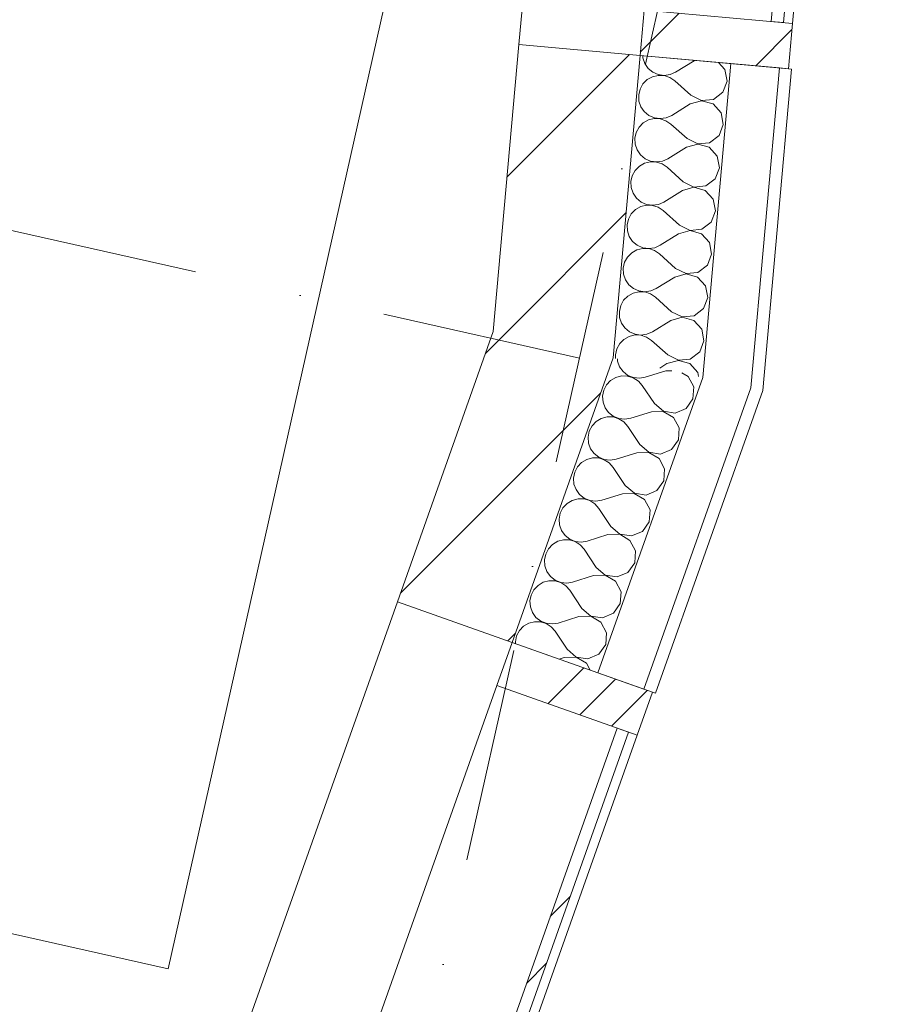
# Model space of a CAD drawing. Header units: millimetres. Extents: x -7213913 to -6930487, y 6129472 to 6353620.
# Tile 194 of 256: x -7183163 to -7181713, y 6176031 to 6177650. Entities that reach past the tile are written whole.
import ezdxf
from ezdxf.enums import TextEntityAlignment as Align

# ---------------------------------------------------------------- set-up
doc = ezdxf.new("R2010")
doc.units = ezdxf.units.MM
doc.header["$MEASUREMENT"] = 0
doc.set_wipeout_variables(frame=1)
doc.linetypes.add('Wipeout_Contour', pattern=[1000, 0, -1000])
doc.linetypes.add('Штрихпунктирная', pattern=[670.277762, 352.777767, -176.388884, 0, -141.111112])
for name, color, linetype in [('АР-Стены_внешние_.АР', 7, 'Continuous'), ('АР-Стены_Наружные ВИТРАЖ', 7, 'Continuous'), ('АР-Чертеж-Оси_Осевые размеры.АР', 7, 'Continuous'), ('ИОС-Шахты и отверстия.АР', 7, 'Continuous')]:
    doc.layers.add(name, color=color, linetype=linetype)
for name, color, linetype, lineweight in [('АР-Стены_внешние_.АР_Ном._пера__1', 7, 'Continuous', 0), ('АР-Стены_внешние_.АР_Ном._пера__120', 7, 'Continuous', 0), ('АР-Стены_Наружные ВИТРАЖ_Ном._пера__120', 7, 'Continuous', 0), ('АР-Чертеж-Оси_Осевые размеры.АР_Ном._пера__120', 7, 'Continuous', 0), ('ИОС-Шахты и отверстия.АР_Ном._пера__1', 7, 'Continuous', 0)]:
    doc.layers.add(name, color=color, linetype=linetype, lineweight=lineweight)
doc.styles.add('РЎР“Р•РќР•Р\xa0Р\x98Р\xa0_РЎРўР\x98Р›Р¬_5', font='GOTHIC.TTF')
pattern_1 = [(45, (-6566190.34, 6562677.8), (-176.776695, 176.776695), []), (45, (-6566225.7, 6562713.15), (-176.776695, 176.776695), []), (45, (-6566261.05, 6562748.5), (-176.776695, 176.776695), [])]
pattern_2 = [(45, (-6566190.34, 6562677.8), (-127.279217, 127.279217), [])]

# ---------------------------------------------------------------- blocks, each defined once
blk = doc.blocks.new('Символ Проема в Полу 21[149]_1', base_point=(-7183797.2, 6176286.5))
at = {"layer": 'ИОС-Шахты и отверстия.АР_Ном._пера__1', "color": 7, "linetype": 'Continuous', "lineweight": 0, "flags": 128}
blk.add_lwpolyline([(-7182869.6, 6178883.2), (-7182245.7, 6179087.5), (-7182919, 6176089.3), (-7183797.2, 6176286.5)], close=True, dxfattribs=at)
blk = doc.blocks.new('Навесная Стена_36_1', base_point=(-6566190.3, 6562677.8))
at = {"layer": 'АР-Стены_Наружные ВИТРАЖ_Ном._пера__120', "color": 7, "linetype": 'Continuous', "lineweight": 0, "flags": 128}
for points in [[(-7182378.4, 6176555.2), (-7183332.4, 6173866.7)], [(-7182147.5, 6176473.3), (-7183101.5, 6173784.7)]]:
    blk.add_lwpolyline(points, dxfattribs=at)
at = {"color": 254, "linetype": 'Wipeout_Contour', "lineweight": 0, "ltscale": 37888838.77519195}
blk.add_wipeout([(-7183115.6, 6173789.8), (-7182161.7, 6176478.3), (-7182180.5, 6176485), (-7183134.5, 6173796.4)], dxfattribs=at).dxf.layer = 'АР-Стены_Наружные ВИТРАЖ'
at = {"layer": 'АР-Стены_Наружные ВИТРАЖ', "linetype": 'Continuous', "lineweight": 0, "true_color": 0x000000}
h = blk.add_hatch(dxfattribs=at)
h.set_pattern_fill('АЛЮМИНИЙ_0001', color=18, style=0, pattern_type=2)
h.set_pattern_definition(pattern_1)
h.paths.add_polyline_path([(-7183115.6, 6173789.8), (-7182161.7, 6176478.3), (-7182180.5, 6176485), (-7183134.5, 6173796.4)])
at = {"layer": 'АР-Стены_Наружные ВИТРАЖ_Ном._пера__120', "color": 7, "linetype": 'Continuous', "lineweight": 0, "flags": 128}
blk.add_lwpolyline([(-7183115.6, 6173789.8), (-7183134.5, 6173796.4), (-7182180.5, 6176485), (-7182161.7, 6176478.3)], close=True, dxfattribs=at)
at = {"color": 254, "linetype": 'Wipeout_Contour', "lineweight": 0, "ltscale": 37891315.3233674}
blk.add_wipeout([(-7182122.5, 6176544), (-7182353.3, 6176625.9), (-7182378.4, 6176555.2), (-7182147.5, 6176473.3)], dxfattribs=at).dxf.layer = 'АР-Стены_Наружные ВИТРАЖ'
at = {"layer": 'АР-Стены_Наружные ВИТРАЖ', "linetype": 'Continuous', "lineweight": 0, "true_color": 0x000000}
h = blk.add_hatch(dxfattribs=at)
h.set_pattern_fill('АЛЮМИНИЙ_0001', color=18, style=0, pattern_type=2)
h.set_pattern_definition(pattern_1)
h.paths.add_polyline_path([(-7182122.5, 6176544), (-7182353.3, 6176625.9), (-7182378.4, 6176555.2), (-7182147.5, 6176473.3)])
at = {"layer": 'АР-Стены_Наружные ВИТРАЖ_Ном._пера__120', "color": 7, "linetype": 'Continuous', "lineweight": 0, "flags": 128}
blk.add_lwpolyline([(-7182122.5, 6176544), (-7182147.5, 6176473.3), (-7182378.4, 6176555.2), (-7182353.3, 6176625.9)], close=True, dxfattribs=at)
blk = doc.blocks.new('Навесная Стена_37_1', base_point=(-6566190.3, 6562677.8))
at = {"layer": 'АР-Стены_Наружные ВИТРАЖ_Ном._пера__120', "color": 7, "linetype": 'Continuous', "lineweight": 0, "flags": 128}
blk.add_lwpolyline([(-7181637.7, 6180488.5), (-7181892.2, 6177643.6)], dxfattribs=at)
at = {"color": 254, "linetype": 'Wipeout_Contour', "lineweight": 0, "ltscale": 37896488.80814835}
blk.add_wipeout([(-7181907.1, 6177644.9), (-7181652.6, 6180489.9), (-7181672.6, 6180491.6), (-7181927, 6177646.7)], dxfattribs=at).dxf.layer = 'АР-Стены_Наружные ВИТРАЖ'
at = {"layer": 'АР-Стены_Наружные ВИТРАЖ', "linetype": 'Continuous', "lineweight": 0, "true_color": 0x000000}
h = blk.add_hatch(dxfattribs=at)
h.set_pattern_fill('АЛЮМИНИЙ_0001', color=18, style=0, pattern_type=2)
h.set_pattern_definition(pattern_1)
h.paths.add_polyline_path([(-7181907.1, 6177644.9), (-7181652.6, 6180489.9), (-7181672.6, 6180491.6), (-7181927, 6177646.7)])
at = {"layer": 'АР-Стены_Наружные ВИТРАЖ_Ном._пера__120', "color": 7, "linetype": 'Continuous', "lineweight": 0, "flags": 128}
blk.add_lwpolyline([(-7181907.1, 6177644.9), (-7181927, 6177646.7), (-7181672.6, 6180491.6), (-7181652.6, 6180489.9)], close=True, dxfattribs=at)
at = {"color": 254, "linetype": 'Wipeout_Contour', "lineweight": 0, "ltscale": 37893393.56450671}
blk.add_wipeout([(-7181892.2, 6177643.6), (-7182136.2, 6177665.4), (-7182142.9, 6177590.7), (-7181898.9, 6177568.9)], dxfattribs=at).dxf.layer = 'АР-Стены_Наружные ВИТРАЖ'
at = {"layer": 'АР-Стены_Наружные ВИТРАЖ', "linetype": 'Continuous', "lineweight": 0, "true_color": 0x000000}
h = blk.add_hatch(dxfattribs=at)
h.set_pattern_fill('АЛЮМИНИЙ_0001', color=18, style=0, pattern_type=2)
h.set_pattern_definition(pattern_1)
h.paths.add_polyline_path([(-7181892.2, 6177643.6), (-7182136.2, 6177665.4), (-7182142.9, 6177590.7), (-7181898.9, 6177568.9)])
at = {"layer": 'АР-Стены_Наружные ВИТРАЖ_Ном._пера__120', "color": 7, "linetype": 'Continuous', "lineweight": 0, "flags": 128}
blk.add_lwpolyline([(-7181892.2, 6177643.6), (-7181898.9, 6177568.9), (-7182142.9, 6177590.7), (-7182136.2, 6177665.4)], close=True, dxfattribs=at)
blk = doc.blocks.new('Стена_373_1', base_point=(-7182285.8, 6177115.3))
at = {"layer": 'АР-Стены_внешние_.АР', "linetype": 'Continuous', "lineweight": 0, "true_color": 0x000000}
h = blk.add_hatch(dxfattribs=at)
h.set_pattern_fill('БЛОКИ_БЕТОННЫЕ_ЭФФЕКТИВН_78', color=18, style=0, pattern_type=2)
h.set_pattern_definition(pattern_2)
h.paths.add_polyline_path([(-7182384.3, 6177136.8), (-7182541.8, 6176692.8), (-7182353.3, 6176625.9), (-7182187.3, 6177093.8)])
at = {"layer": 'АР-Стены_внешние_.АР_Ном._пера__1', "color": 7, "linetype": 'Continuous', "lineweight": 15, "flags": 128}
for points in [[(-7182384.3, 6177136.8), (-7182541.8, 6176692.8)], [(-7182353.3, 6176625.9), (-7182187.3, 6177093.8)], [(-7182541.8, 6176692.8), (-7182353.3, 6176625.9)]]:
    blk.add_lwpolyline(points, dxfattribs=at)
blk = doc.blocks.new('Стена_375_1', base_point=(-7182242.5, 6177599.6))
at = {"layer": 'АР-Стены_внешние_.АР', "linetype": 'Continuous', "lineweight": 0, "true_color": 0x000000}
h = blk.add_hatch(dxfattribs=at)
h.set_pattern_fill('БЛОКИ_БЕТОННЫЕ_ЭФФЕКТИВН_78', color=18, style=0, pattern_type=2)
h.set_pattern_definition(pattern_2)
h.paths.add_polyline_path([(-7182342.1, 6177608.6), (-7182384.3, 6177136.8), (-7182187.3, 6177093.8), (-7182142.9, 6177590.7)])
at = {"layer": 'АР-Стены_внешние_.АР_Ном._пера__1', "color": 7, "linetype": 'Continuous', "lineweight": 15, "flags": 128}
for points in [[(-7182342.1, 6177608.6), (-7182384.3, 6177136.8)], [(-7182142.9, 6177590.7), (-7182342.1, 6177608.6)], [(-7182187.3, 6177093.8), (-7182142.9, 6177590.7)]]:
    blk.add_lwpolyline(points, dxfattribs=at)
blk = doc.blocks.new('*X795', base_point=(-6566190.3, 6562677.8))
at = {"layer": 'АР-Стены_внешние_.АР_Ном._пера__1', "color": 7, "linetype": 'Continuous', "lineweight": 0}
for p, q in [((-7182180.1, 6177092.2), (-7182179.8, 6177088.3)), ((-7182179.8, 6177088.3), (-7182176.5, 6177079)), ((-7182176.5, 6177079), (-7182170.7, 6177071)), ((-7182170.7, 6177071), (-7182162.9, 6177064.9)), ((-7182100.2, 6177072.3), (-7182134.3, 6177061.7)), ((-7182090.5, 6177072.6), (-7182100.2, 6177072.3)), ((-7182191.2, 6177056.3), (-7182197.9, 6177049.2)), ((-7182182.7, 6177061.4), (-7182191.2, 6177056.3)), ((-7182173.2, 6177063.9), (-7182182.7, 6177061.4)), ((-7182163.3, 6177063.8), (-7182173.2, 6177063.9)), ((-7182153.9, 6177060.9), (-7182163.3, 6177063.8)), ((-7182162.9, 6177064.9), (-7182153.8, 6177061.2)), ((-7182145.6, 6177055.6), (-7182153.9, 6177060.9)), ((-7182153.8, 6177061.2), (-7182144, 6177060.1)), ((-7182139.1, 6177048.2), (-7182145.6, 6177055.6)), ((-7182144, 6177060.1), (-7182134.3, 6177061.7)), ((-7182063.8, 6177063), (-7182074.1, 6177069)), ((-7182054.6, 6177045.8), (-7182063.8, 6177063)), ((-7182202.5, 6177040.4), (-7182204.5, 6177030.8)), ((-7182197.9, 6177049.2), (-7182202.5, 6177040.4)), ((-7182119.3, 6177018.5), (-7182139.1, 6177048.2)), ((-7182055.9, 6177026.3), (-7182054.6, 6177045.8)), ((-7182204.5, 6177030.8), (-7182203.7, 6177020.9)), ((-7182203.7, 6177020.9), (-7182200.3, 6177011.7)), ((-7182067.2, 6177010.4), (-7182055.9, 6177026.3)), ((-7182200.3, 6177011.7), (-7182194.5, 6177003.7)), ((-7182124.1, 6177005), (-7182158.2, 6176994.4)), ((-7182104.6, 6177005.5), (-7182124.1, 6177005)), ((-7182119.3, 6177018.5), (-7182104.5, 6177005.8)), ((-7182087.7, 6176995.7), (-7182104.6, 6177005.5)), ((-7182104.5, 6177005.8), (-7182085.2, 6177002.8)), ((-7182085.2, 6177002.8), (-7182067.2, 6177010.4)), ((-7182215.1, 6176989), (-7182221.8, 6176981.8)), ((-7182206.6, 6176994.1), (-7182215.1, 6176989)), ((-7182197.1, 6176996.6), (-7182206.6, 6176994.1)), ((-7182187.2, 6176996.5), (-7182197.1, 6176996.6)), ((-7182194.5, 6177003.7), (-7182186.8, 6176997.6)), ((-7182177.8, 6176993.6), (-7182187.2, 6176996.5)), ((-7182186.8, 6176997.6), (-7182177.7, 6176993.9)), ((-7182169.5, 6176988.3), (-7182177.8, 6176993.6)), ((-7182177.7, 6176993.9), (-7182167.9, 6176992.8)), ((-7182162.9, 6176980.9), (-7182169.5, 6176988.3)), ((-7182167.9, 6176992.8), (-7182158.2, 6176994.4)), ((-7182078.5, 6176978.5), (-7182087.7, 6176995.7)), ((-7182226.4, 6176973.1), (-7182228.3, 6176963.5)), ((-7182221.8, 6176981.8), (-7182226.4, 6176973.1)), ((-7182143.2, 6176951.2), (-7182162.9, 6176980.9)), ((-7182079.8, 6176959), (-7182078.5, 6176978.5)), ((-7182228.3, 6176963.5), (-7182227.6, 6176953.6)), ((-7182091.1, 6176943.1), (-7182079.8, 6176959)), ((-7182227.6, 6176953.6), (-7182224.2, 6176944.4)), ((-7182224.2, 6176944.4), (-7182218.4, 6176936.4)), ((-7182143.2, 6176951.2), (-7182128.4, 6176938.5)), ((-7182109.1, 6176935.5), (-7182091.1, 6176943.1)), ((-7182230.5, 6176926.7), (-7182238.9, 6176921.7)), ((-7182221, 6176929.3), (-7182230.5, 6176926.7)), ((-7182211.1, 6176929.1), (-7182221, 6176929.3)), ((-7182218.4, 6176936.4), (-7182210.7, 6176930.3)), ((-7182201.7, 6176926.3), (-7182211.1, 6176929.1)), ((-7182210.7, 6176930.3), (-7182201.6, 6176926.6)), ((-7182193.4, 6176921), (-7182201.7, 6176926.3)), ((-7182201.6, 6176926.6), (-7182191.8, 6176925.5)), ((-7182191.8, 6176925.5), (-7182182.1, 6176927.1)), ((-7182148, 6176937.7), (-7182182.1, 6176927.1)), ((-7182128.5, 6176938.2), (-7182148, 6176937.7)), ((-7182111.6, 6176928.4), (-7182128.5, 6176938.2)), ((-7182128.4, 6176938.5), (-7182109.1, 6176935.5)), ((-7182102.4, 6176911.2), (-7182111.6, 6176928.4)), ((-7182245.7, 6176914.5), (-7182250.2, 6176905.8)), ((-7182238.9, 6176921.7), (-7182245.7, 6176914.5)), ((-7182186.8, 6176913.6), (-7182193.4, 6176921)), ((-7182167.1, 6176883.9), (-7182186.8, 6176913.6)), ((-7182103.7, 6176891.7), (-7182102.4, 6176911.2)), ((-7182250.2, 6176905.8), (-7182252.2, 6176896.1)), ((-7182252.2, 6176896.1), (-7182251.5, 6176886.3)), ((-7182115, 6176875.8), (-7182103.7, 6176891.7)), ((-7182251.5, 6176886.3), (-7182248.1, 6176877.1)), ((-7182248.1, 6176877.1), (-7182242.3, 6176869.1)), ((-7182167.1, 6176883.9), (-7182152.2, 6176871.2)), ((-7182133, 6176868.2), (-7182115, 6176875.8)), ((-7182254.4, 6176859.4), (-7182262.8, 6176854.4)), ((-7182244.8, 6176862), (-7182254.4, 6176859.4)), ((-7182235, 6176861.8), (-7182244.8, 6176862)), ((-7182242.3, 6176869.1), (-7182234.6, 6176863)), ((-7182225.6, 6176859), (-7182235, 6176861.8)), ((-7182234.6, 6176863), (-7182225.5, 6176859.3)), ((-7182217.3, 6176853.7), (-7182225.6, 6176859)), ((-7182225.5, 6176859.3), (-7182215.7, 6176858.1)), ((-7182215.7, 6176858.1), (-7182205.9, 6176859.8)), ((-7182171.9, 6176870.4), (-7182205.9, 6176859.8)), ((-7182152.3, 6176870.9), (-7182171.9, 6176870.4)), ((-7182135.5, 6176861.1), (-7182152.3, 6176870.9)), ((-7182152.2, 6176871.2), (-7182133, 6176868.2)), ((-7182126.3, 6176843.8), (-7182135.5, 6176861.1)), ((-7182269.6, 6176847.2), (-7182274.1, 6176838.5)), ((-7182262.8, 6176854.4), (-7182269.6, 6176847.2)), ((-7182210.7, 6176846.3), (-7182217.3, 6176853.7)), ((-7182191, 6176816.5), (-7182210.7, 6176846.3)), ((-7182127.6, 6176824.4), (-7182126.3, 6176843.8)), ((-7182274.1, 6176838.5), (-7182276.1, 6176828.8)), ((-7182276.1, 6176828.8), (-7182275.4, 6176819)), ((-7182275.4, 6176819), (-7182272, 6176809.7)), ((-7182191, 6176816.5), (-7182176.1, 6176803.9)), ((-7182138.9, 6176808.4), (-7182127.6, 6176824.4)), ((-7182268.7, 6176794.7), (-7182278.2, 6176792.1)), ((-7182272, 6176809.7), (-7182266.2, 6176801.8)), ((-7182258.9, 6176794.5), (-7182268.7, 6176794.7)), ((-7182266.2, 6176801.8), (-7182258.5, 6176795.7)), ((-7182249.4, 6176791.7), (-7182258.9, 6176794.5)), ((-7182258.5, 6176795.7), (-7182249.3, 6176791.9)), ((-7182195.7, 6176803.1), (-7182229.8, 6176792.4)), ((-7182176.2, 6176803.6), (-7182195.7, 6176803.1)), ((-7182159.4, 6176793.7), (-7182176.2, 6176803.6)), ((-7182176.1, 6176803.9), (-7182156.8, 6176800.9)), ((-7182156.8, 6176800.9), (-7182138.9, 6176808.4)), ((-7182293.5, 6176779.9), (-7182298, 6176771.2)), ((-7182286.7, 6176787.1), (-7182293.5, 6176779.9)), ((-7182278.2, 6176792.1), (-7182286.7, 6176787.1)), ((-7182241.1, 6176786.4), (-7182249.4, 6176791.7)), ((-7182249.3, 6176791.9), (-7182239.5, 6176790.8)), ((-7182234.6, 6176779), (-7182241.1, 6176786.4)), ((-7182239.5, 6176790.8), (-7182229.8, 6176792.4)), ((-7182214.8, 6176749.2), (-7182234.6, 6176779)), ((-7182150.2, 6176776.5), (-7182159.4, 6176793.7)), ((-7182298, 6176771.2), (-7182300, 6176761.5)), ((-7182151.4, 6176757), (-7182150.2, 6176776.5)), ((-7182300, 6176761.5), (-7182299.3, 6176751.7)), ((-7182299.3, 6176751.7), (-7182295.9, 6176742.4)), ((-7182214.8, 6176749.2), (-7182200, 6176736.5)), ((-7182162.7, 6176741.1), (-7182151.4, 6176757)), ((-7182295.9, 6176742.4), (-7182290.1, 6176734.4)), ((-7182290.1, 6176734.4), (-7182282.3, 6176728.4)), ((-7182219.6, 6176735.8), (-7182253.7, 6176725.1)), ((-7182200.1, 6176736.3), (-7182219.6, 6176735.8)), ((-7182183.2, 6176726.4), (-7182200.1, 6176736.3)), ((-7182200, 6176736.5), (-7182180.7, 6176733.5)), ((-7182180.7, 6176733.5), (-7182162.7, 6176741.1)), ((-7182310.6, 6176719.7), (-7182317.4, 6176712.6)), ((-7182302.1, 6176724.8), (-7182310.6, 6176719.7)), ((-7182292.6, 6176727.3), (-7182302.1, 6176724.8)), ((-7182282.8, 6176727.2), (-7182292.6, 6176727.3)), ((-7182273.3, 6176724.3), (-7182282.8, 6176727.2)), ((-7182282.3, 6176728.4), (-7182273.2, 6176724.6)), ((-7182265, 6176719), (-7182273.3, 6176724.3)), ((-7182273.2, 6176724.6), (-7182263.4, 6176723.5)), ((-7182258.5, 6176711.7), (-7182265, 6176719)), ((-7182263.4, 6176723.5), (-7182253.7, 6176725.1)), ((-7182174.1, 6176709.2), (-7182183.2, 6176726.4)), ((-7182321.9, 6176703.8), (-7182323.9, 6176694.2)), ((-7182317.4, 6176712.6), (-7182321.9, 6176703.8)), ((-7182238.7, 6176681.9), (-7182258.5, 6176711.7)), ((-7182175.3, 6176689.7), (-7182174.1, 6176709.2)), ((-7182323.9, 6176694.2), (-7182323.2, 6176684.4)), ((-7182323.2, 6176684.4), (-7182319.8, 6176675.1)), ((-7182238.7, 6176681.9), (-7182223.9, 6176669.2)), ((-7182186.6, 6176673.8), (-7182175.3, 6176689.7)), ((-7182319.8, 6176675.1), (-7182314, 6176667.1)), ((-7182314, 6176667.1), (-7182306.2, 6176661)), ((-7182243.5, 6176668.4), (-7182277.6, 6176657.8)), ((-7182224, 6176668.9), (-7182243.5, 6176668.4)), ((-7182207.1, 6176659.1), (-7182224, 6176668.9)), ((-7182223.9, 6176669.2), (-7182204.6, 6176666.2)), ((-7182204.6, 6176666.2), (-7182186.6, 6176673.8)), ((-7182334.5, 6176652.4), (-7182341.2, 6176645.3)), ((-7182326, 6176657.5), (-7182334.5, 6176652.4)), ((-7182316.5, 6176660), (-7182326, 6176657.5)), ((-7182306.6, 6176659.9), (-7182316.5, 6176660)), ((-7182297.2, 6176657), (-7182306.6, 6176659.9)), ((-7182306.2, 6176661), (-7182297.1, 6176657.3)), ((-7182288.9, 6176651.7), (-7182297.2, 6176657)), ((-7182297.1, 6176657.3), (-7182287.3, 6176656.2)), ((-7182282.4, 6176644.3), (-7182288.9, 6176651.7)), ((-7182287.3, 6176656.2), (-7182277.6, 6176657.8)), ((-7182198, 6176641.9), (-7182207.1, 6176659.1)), ((-7182345.8, 6176636.5), (-7182347.8, 6176626.9)), ((-7182341.2, 6176645.3), (-7182345.8, 6176636.5)), ((-7182262.6, 6176614.6), (-7182282.4, 6176644.3)), ((-7182199.2, 6176622.4), (-7182198, 6176641.9)), ((-7182347.8, 6176626.9), (-7182347.5, 6176623.8)), ((-7182210.5, 6176606.5), (-7182199.2, 6176622.4)), ((-7182267.4, 6176601.1), (-7182276, 6176598.4)), ((-7182247.9, 6176601.6), (-7182267.4, 6176601.1)), ((-7182262.6, 6176614.6), (-7182247.8, 6176601.9)), ((-7182231, 6176591.8), (-7182247.9, 6176601.6)), ((-7182247.8, 6176601.9), (-7182228.5, 6176598.9)), ((-7182228.5, 6176598.9), (-7182210.5, 6176606.5)), ((-7182224.9, 6176580.3), (-7182231, 6176591.8))]:
    blk.add_line(p, q, dxfattribs=at)
blk = doc.blocks.new('Стена_382_1', base_point=(-7182353.3, 6176625.9))
at = {"layer": 'АР-Стены_внешние_.АР_Ном._пера__1', "color": 7, "linetype": 'Continuous', "lineweight": 0}
for p, q in [((-7182212, 6176575.7), (-7182039.6, 6177061.5)), ((-7182136.6, 6176549), (-7181960.8, 6177044.3))]:
    blk.add_line(p, q, dxfattribs=at)
at = {"layer": 'АР-Стены_внешние_.АР_Ном._пера__1', "color": 7, "linetype": 'Continuous', "lineweight": 0, "flags": 128}
for points in [[(-7182187.3, 6177093.8), (-7182353.3, 6176625.9)], [(-7182117.7, 6176542.3), (-7181941.2, 6177040)], [(-7182212, 6176575.7), (-7182353.3, 6176625.9)], [(-7182136.6, 6176549), (-7182212, 6176575.7)], [(-7182117.7, 6176542.3), (-7182136.6, 6176549)]]:
    blk.add_lwpolyline(points, dxfattribs=at)
at = {"layer": 'АР-Стены_внешние_.АР', "color": 7, "lineweight": 0}
blk.add_blockref('*X795', (-6566190.3, 6562677.8), dxfattribs=at)
blk = doc.blocks.new('*X797', base_point=(-6566190.3, 6562677.8))
at = {"layer": 'АР-Стены_внешние_.АР_Ном._пера__1', "color": 7, "linetype": 'Continuous', "lineweight": 0}
for p, q in [((-7182138.4, 6177590.3), (-7182138.3, 6177587.1)), ((-7182138.3, 6177587.1), (-7182135.1, 6177577.7)), ((-7182135.1, 6177577.7), (-7182129.5, 6177569.6)), ((-7182054, 6177582.2), (-7182084.4, 6177563.4)), ((-7182052.4, 6177582.6), (-7182054, 6177582.2)), ((-7182003.3, 6177567.8), (-7182013.7, 6177579.2)), ((-7182122.6, 6177555.8), (-7182131.2, 6177551)), ((-7182129.5, 6177569.6), (-7182121.9, 6177563.3)), ((-7182113, 6177558.1), (-7182122.6, 6177555.8)), ((-7182121.9, 6177563.3), (-7182112.9, 6177559.4)), ((-7182103.2, 6177557.7), (-7182113, 6177558.1)), ((-7182112.9, 6177559.4), (-7182103.1, 6177558)), ((-7182093.8, 6177554.7), (-7182103.2, 6177557.7)), ((-7182103.1, 6177558), (-7182093.4, 6177559.4)), ((-7182093.4, 6177559.4), (-7182084.4, 6177563.4)), ((-7181999.6, 6177548.6), (-7182003.3, 6177567.8)), ((-7182138.1, 6177544), (-7182142.9, 6177535.4)), ((-7182131.2, 6177551), (-7182138.1, 6177544)), ((-7182085.6, 6177549.1), (-7182093.8, 6177554.7)), ((-7182059.1, 6177525.3), (-7182085.6, 6177549.1)), ((-7182006.6, 6177530.4), (-7181999.6, 6177548.6)), ((-7182142.9, 6177535.4), (-7182145.1, 6177525.8)), ((-7182145.1, 6177525.8), (-7182144.6, 6177515.9)), ((-7182059.1, 6177525.3), (-7182041.6, 6177516.7)), ((-7182022.1, 6177518.6), (-7182006.6, 6177530.4)), ((-7182144.6, 6177515.9), (-7182141.5, 6177506.6)), ((-7182141.5, 6177506.6), (-7182135.9, 6177498.5)), ((-7182060.4, 6177511), (-7182090.7, 6177492.2)), ((-7182041.6, 6177516.4), (-7182060.4, 6177511)), ((-7182041.6, 6177516.7), (-7182022.1, 6177518.6)), ((-7182022.8, 6177511.1), (-7182041.6, 6177516.4)), ((-7182009.6, 6177496.7), (-7182022.8, 6177511.1)), ((-7182135.9, 6177498.5), (-7182128.3, 6177492.2)), ((-7182128.3, 6177492.2), (-7182119.3, 6177488.2)), ((-7182099.8, 6177488.2), (-7182090.7, 6177492.2)), ((-7182006, 6177477.5), (-7182009.6, 6177496.7)), ((-7182137.5, 6177479.9), (-7182144.5, 6177472.9)), ((-7182129, 6177484.7), (-7182137.5, 6177479.9)), ((-7182119.4, 6177487), (-7182129, 6177484.7)), ((-7182109.5, 6177486.6), (-7182119.4, 6177487)), ((-7182119.3, 6177488.2), (-7182109.5, 6177486.9)), ((-7182109.5, 6177486.9), (-7182099.8, 6177488.2)), ((-7182100.2, 6177483.5), (-7182109.5, 6177486.6)), ((-7182092, 6177478), (-7182100.2, 6177483.5)), ((-7182065.5, 6177454.1), (-7182092, 6177478)), ((-7182013, 6177459.2), (-7182006, 6177477.5)), ((-7182149.2, 6177464.2), (-7182151.5, 6177454.6)), ((-7182144.5, 6177472.9), (-7182149.2, 6177464.2)), ((-7182028.5, 6177447.4), (-7182013, 6177459.2)), ((-7182151.5, 6177454.6), (-7182151, 6177444.8)), ((-7182151, 6177444.8), (-7182147.8, 6177435.5)), ((-7182048, 6177445.2), (-7182066.7, 6177439.9)), ((-7182065.5, 6177454.1), (-7182047.9, 6177445.5)), ((-7182029.2, 6177439.9), (-7182048, 6177445.2)), ((-7182047.9, 6177445.5), (-7182028.5, 6177447.4)), ((-7182147.8, 6177435.5), (-7182142.2, 6177427.3)), ((-7182142.2, 6177427.3), (-7182134.7, 6177421.1)), ((-7182066.7, 6177439.9), (-7182097.1, 6177421.1)), ((-7182016, 6177425.5), (-7182029.2, 6177439.9)), ((-7182012.4, 6177406.3), (-7182016, 6177425.5)), ((-7182135.3, 6177413.5), (-7182143.9, 6177408.7)), ((-7182125.7, 6177415.8), (-7182135.3, 6177413.5)), ((-7182134.7, 6177421.1), (-7182125.6, 6177417.1)), ((-7182115.9, 6177415.4), (-7182125.7, 6177415.8)), ((-7182125.6, 6177417.1), (-7182115.9, 6177415.7)), ((-7182115.9, 6177415.7), (-7182106.1, 6177417.1)), ((-7182106.5, 6177412.4), (-7182115.9, 6177415.4)), ((-7182098.4, 6177406.9), (-7182106.5, 6177412.4)), ((-7182106.1, 6177417.1), (-7182097.1, 6177421.1)), ((-7182155.6, 6177393.1), (-7182157.8, 6177383.5)), ((-7182150.8, 6177401.7), (-7182155.6, 6177393.1)), ((-7182143.9, 6177408.7), (-7182150.8, 6177401.7)), ((-7182071.8, 6177383), (-7182098.4, 6177406.9)), ((-7182019.4, 6177388.1), (-7182012.4, 6177406.3)), ((-7182157.8, 6177383.5), (-7182157.4, 6177373.6)), ((-7182071.8, 6177383), (-7182054.3, 6177374.4)), ((-7182034.9, 6177376.3), (-7182019.4, 6177388.1)), ((-7182157.4, 6177373.6), (-7182154.2, 6177364.3)), ((-7182154.2, 6177364.3), (-7182148.6, 6177356.2)), ((-7182073.1, 6177368.7), (-7182103.5, 6177349.9)), ((-7182054.3, 6177374.1), (-7182073.1, 6177368.7)), ((-7182054.3, 6177374.4), (-7182034.9, 6177376.3)), ((-7182035.5, 6177368.8), (-7182054.3, 6177374.1)), ((-7182022.4, 6177354.4), (-7182035.5, 6177368.8)), ((-7182148.6, 6177356.2), (-7182141, 6177349.9)), ((-7182132.1, 6177344.7), (-7182141.7, 6177342.4)), ((-7182141, 6177349.9), (-7182132, 6177345.9)), ((-7182122.3, 6177344.3), (-7182132.1, 6177344.7)), ((-7182132, 6177345.9), (-7182122.2, 6177344.6)), ((-7182112.9, 6177341.2), (-7182122.3, 6177344.3)), ((-7182122.2, 6177344.6), (-7182112.5, 6177346)), ((-7182112.5, 6177346), (-7182103.5, 6177349.9)), ((-7182018.7, 6177335.2), (-7182022.4, 6177354.4)), ((-7182157.2, 6177330.6), (-7182162, 6177321.9)), ((-7182150.3, 6177337.6), (-7182157.2, 6177330.6)), ((-7182141.7, 6177342.4), (-7182150.3, 6177337.6)), ((-7182104.7, 6177335.7), (-7182112.9, 6177341.2)), ((-7182078.2, 6177311.8), (-7182104.7, 6177335.7)), ((-7182025.7, 6177317), (-7182018.7, 6177335.2)), ((-7182162, 6177321.9), (-7182164.2, 6177312.3)), ((-7182164.2, 6177312.3), (-7182163.7, 6177302.5)), ((-7182041.2, 6177305.1), (-7182025.7, 6177317)), ((-7182163.7, 6177302.5), (-7182160.6, 6177293.2)), ((-7182079.5, 6177297.6), (-7182109.8, 6177278.8)), ((-7182060.7, 6177302.9), (-7182079.5, 6177297.6)), ((-7182078.2, 6177311.8), (-7182060.7, 6177303.2)), ((-7182060.7, 6177303.2), (-7182041.2, 6177305.1)), ((-7182041.9, 6177297.6), (-7182060.7, 6177302.9)), ((-7182028.7, 6177283.2), (-7182041.9, 6177297.6)), ((-7182160.6, 6177293.2), (-7182155, 6177285)), ((-7182155, 6177285), (-7182147.4, 6177278.8)), ((-7182025.1, 6177264), (-7182028.7, 6177283.2)), ((-7182156.6, 6177266.4), (-7182163.6, 6177259.4)), ((-7182148.1, 6177271.3), (-7182156.6, 6177266.4)), ((-7182138.5, 6177273.6), (-7182148.1, 6177271.3)), ((-7182147.4, 6177278.8), (-7182138.4, 6177274.8)), ((-7182128.6, 6177273.2), (-7182138.5, 6177273.6)), ((-7182138.4, 6177274.8), (-7182128.6, 6177273.4)), ((-7182128.6, 6177273.4), (-7182118.8, 6177274.8)), ((-7182119.3, 6177270.1), (-7182128.6, 6177273.2)), ((-7182111.1, 6177264.6), (-7182119.3, 6177270.1)), ((-7182118.8, 6177274.8), (-7182109.8, 6177278.8)), ((-7182084.6, 6177240.7), (-7182111.1, 6177264.6)), ((-7182032.1, 6177245.8), (-7182025.1, 6177264)), ((-7182168.3, 6177250.8), (-7182170.6, 6177241.2)), ((-7182163.6, 6177259.4), (-7182168.3, 6177250.8)), ((-7182170.6, 6177241.2), (-7182170.1, 6177231.4)), ((-7182170.1, 6177231.4), (-7182166.9, 6177222)), ((-7182067.1, 6177231.8), (-7182085.8, 6177226.4)), ((-7182084.6, 6177240.7), (-7182067, 6177232.1)), ((-7182048.3, 6177226.5), (-7182067.1, 6177231.8)), ((-7182067, 6177232.1), (-7182047.6, 6177234)), ((-7182047.6, 6177234), (-7182032.1, 6177245.8)), ((-7182166.9, 6177222), (-7182161.3, 6177213.9)), ((-7182085.8, 6177226.4), (-7182116.2, 6177207.6)), ((-7182035.1, 6177212.1), (-7182048.3, 6177226.5)), ((-7182154.4, 6177200.1), (-7182163, 6177195.3)), ((-7182161.3, 6177213.9), (-7182153.7, 6177207.6)), ((-7182144.8, 6177202.4), (-7182154.4, 6177200.1)), ((-7182153.7, 6177207.6), (-7182144.7, 6177203.7)), ((-7182135, 6177202), (-7182144.8, 6177202.4)), ((-7182144.7, 6177203.7), (-7182135, 6177202.3)), ((-7182135, 6177202.3), (-7182125.2, 6177203.7)), ((-7182125.6, 6177198.9), (-7182135, 6177202)), ((-7182117.5, 6177193.4), (-7182125.6, 6177198.9)), ((-7182125.2, 6177203.7), (-7182116.2, 6177207.6)), ((-7182031.5, 6177192.9), (-7182035.1, 6177212.1)), ((-7182169.9, 6177188.3), (-7182174.7, 6177179.7)), ((-7182163, 6177195.3), (-7182169.9, 6177188.3)), ((-7182090.9, 6177169.5), (-7182117.5, 6177193.4)), ((-7182038.4, 6177174.7), (-7182031.5, 6177192.9)), ((-7182174.7, 6177179.7), (-7182176.9, 6177170.1)), ((-7182176.9, 6177170.1), (-7182176.4, 6177160.2)), ((-7182090.9, 6177169.5), (-7182073.4, 6177160.9)), ((-7182054, 6177162.8), (-7182038.4, 6177174.7)), ((-7182176.4, 6177160.2), (-7182173.3, 6177150.9)), ((-7182173.3, 6177150.9), (-7182167.7, 6177142.8)), ((-7182092.2, 6177155.3), (-7182122.6, 6177136.5)), ((-7182073.4, 6177160.6), (-7182092.2, 6177155.3)), ((-7182073.4, 6177160.9), (-7182054, 6177162.8)), ((-7182054.6, 6177155.3), (-7182073.4, 6177160.6)), ((-7182041.5, 6177140.9), (-7182054.6, 6177155.3)), ((-7182167.7, 6177142.8), (-7182160.1, 6177136.5)), ((-7182160.1, 6177136.5), (-7182151.1, 6177132.5)), ((-7182131.6, 6177132.5), (-7182122.6, 6177136.5)), ((-7182037.8, 6177121.8), (-7182041.5, 6177140.9)), ((-7182169.4, 6177124.1), (-7182176.3, 6177117.1)), ((-7182160.8, 6177129), (-7182169.4, 6177124.1)), ((-7182151.2, 6177131.3), (-7182160.8, 6177129)), ((-7182141.4, 6177130.9), (-7182151.2, 6177131.3)), ((-7182151.1, 6177132.5), (-7182141.3, 6177131.2)), ((-7182132, 6177127.8), (-7182141.4, 6177130.9)), ((-7182141.3, 6177131.2), (-7182131.6, 6177132.5)), ((-7182123.8, 6177122.3), (-7182132, 6177127.8)), ((-7182097.3, 6177098.4), (-7182123.8, 6177122.3)), ((-7182044.8, 6177103.5), (-7182037.8, 6177121.8)), ((-7182181.1, 6177108.5), (-7182183.3, 6177098.9)), ((-7182176.3, 6177117.1), (-7182181.1, 6177108.5)), ((-7182060.3, 6177091.7), (-7182044.8, 6177103.5)), ((-7182183.3, 6177098.9), (-7182183, 6177092.8)), ((-7182079.8, 6177089.5), (-7182098.6, 6177084.2)), ((-7182097.3, 6177098.4), (-7182079.8, 6177089.8)), ((-7182079.8, 6177089.8), (-7182060.3, 6177091.7)), ((-7182061, 6177084.2), (-7182079.8, 6177089.5)), ((-7182098.6, 6177084.2), (-7182110.3, 6177076.9)), ((-7182047.8, 6177069.8), (-7182061, 6177084.2)), ((-7182046.5, 6177063), (-7182047.8, 6177069.8))]:
    blk.add_line(p, q, dxfattribs=at)
blk = doc.blocks.new('Стена_383_1', base_point=(-7182187.3, 6177093.8))
at = {"layer": 'АР-Стены_внешние_.АР_Ном._пера__1', "color": 7, "linetype": 'Continuous', "lineweight": 0}
for p, q in [((-7182039.6, 6177061.5), (-7181993.5, 6177577.4)), ((-7181960.8, 6177044.3), (-7181913.8, 6177570.2))]:
    blk.add_line(p, q, dxfattribs=at)
at = {"layer": 'АР-Стены_внешние_.АР_Ном._пера__1', "color": 7, "linetype": 'Continuous', "lineweight": 0, "flags": 128}
for points in [[(-7182142.9, 6177590.7), (-7182187.3, 6177093.8)], [(-7181993.5, 6177577.4), (-7182142.9, 6177590.7)], [(-7181913.8, 6177570.2), (-7181993.5, 6177577.4)], [(-7181941.2, 6177040), (-7181893.9, 6177568.5)], [(-7181893.9, 6177568.5), (-7181913.8, 6177570.2)]]:
    blk.add_lwpolyline(points, dxfattribs=at)
at = {"layer": 'АР-Стены_внешние_.АР', "color": 7, "lineweight": 0}
blk.add_blockref('*X797', (-6566190.3, 6562677.8), dxfattribs=at)
blk = doc.blocks.new('Стандартный Маркер Сетки[182]_1', base_point=(-7208310.8, 6182948.1))
at = {"layer": 'АР-Чертеж-Оси_Осевые размеры.АР_Ном._пера__120', "color": 7, "linetype": 'Штрихпунктирная', "lineweight": 0}
blk.add_line((-7183218.3, 6177312.4), (-7182242.6, 6177093.3), dxfattribs=at)
at = {"layer": 'АР-Чертеж-Оси_Осевые размеры.АР_Ном._пера__120', "color": 7, "lineweight": 0, "style": 'РЎР“Р•РќР•Р\xa0Р\x98Р\xa0_РЎРўР\x98Р›Р¬_5'}
blk.add_attdef('AC_MarkerText_1', text='', height=350, rotation=347.3417, dxfattribs=at).set_placement((-7208728.8, 6183238.8), align=Align.TOP_CENTER)
blk = doc.blocks.new('Стандартный Маркер Сетки[207]_1', base_point=(-7208310.8, 6182948.1))
at = {"layer": 'АР-Чертеж-Оси_Осевые размеры.АР_Ном._пера__120', "color": 7, "linetype": 'Штрихпунктирная', "lineweight": 0}
blk.add_line((-7183218.3, 6177312.4), (-7182242.6, 6177093.3), dxfattribs=at)
at = {"layer": 'АР-Чертеж-Оси_Осевые размеры.АР_Ном._пера__120', "color": 7, "lineweight": 0, "style": 'РЎР“Р•РќР•Р\xa0Р\x98Р\xa0_РЎРўР\x98Р›Р¬_5'}
blk.add_attdef('AC_MarkerText_1', text='', height=350, rotation=347.3417, dxfattribs=at).set_placement((-7208728.8, 6183238.8), align=Align.TOP_CENTER)
blk = doc.blocks.new('Стандартный Маркер Сетки[222]_1', base_point=(-7177283.5, 6199173.2))
at = {"layer": 'АР-Чертеж-Оси_Осевые размеры.АР_Ном._пера__120', "color": 7, "linetype": 'Штрихпунктирная', "lineweight": 0}
blk.add_line((-7177502.7, 6198197.5), (-7192274.7, 6132425.5), dxfattribs=at)
at = {"layer": 'АР-Чертеж-Оси_Осевые размеры.АР_Ном._пера__120', "color": 7, "lineweight": 0, "style": 'РЎР“Р•РќР•Р\xa0Р\x98Р\xa0_РЎРўР\x98Р›Р¬_5'}
blk.add_attdef('AC_MarkerText_1', text='', height=350, rotation=347.3417, dxfattribs=at).set_placement((-7192533.5, 6131143.1), align=Align.TOP_CENTER)

msp = doc.modelspace()

# ---------------------------------------------------------------- block references
at = {"layer": 'АР-Стены_Наружные ВИТРАЖ', "linetype": 'Continuous', "lineweight": 0}
msp.add_blockref('Навесная Стена_37_1', (-6566190.3, 6562677.8), dxfattribs=at)
at = {"layer": 'АР-Чертеж-Оси_Осевые размеры.АР', "color": 8, "linetype": 'Continuous', "lineweight": 15}
for name in ['Стандартный Маркер Сетки[182]_1', 'Стандартный Маркер Сетки[207]_1']:
    msp.add_blockref(name, (-7208310.8, 6182948.1), dxfattribs=at)
at = {"layer": 'ИОС-Шахты и отверстия.АР', "color": 7, "linetype": 'Continuous', "lineweight": 0}
msp.add_blockref('Символ Проема в Полу 21[149]_1', (-7183797.2, 6176286.5), dxfattribs=at)

# ---------------------------------------------------------------- next in the draw order: linework, layer by layer
at = {"layer": 'АР-Стены_внешние_.АР_Ном._пера__120', "color": 7, "linetype": 'Continuous', "lineweight": 0}
msp.add_line((-7182342.1, 6177608.6), (-7182074.2, 6180602.9), dxfattribs=at)

# ---------------------------------------------------------------- next in the draw order: block references
at = {"layer": 'АР-Стены_внешние_.АР', "color": 7, "lineweight": 0}
for name, p in [('Стена_375_1', (-7182242.5, 6177599.6)), ('Стена_383_1', (-7182187.3, 6177093.8))]:
    msp.add_blockref(name, p, dxfattribs=at)
at = {"layer": 'АР-Стены_Наружные ВИТРАЖ', "linetype": 'Continuous', "lineweight": 0}
msp.add_blockref('Навесная Стена_36_1', (-6566190.3, 6562677.8), dxfattribs=at)

# ---------------------------------------------------------------- next in the draw order: linework, layer by layer
at = {"layer": 'АР-Стены_внешние_.АР_Ном._пера__120', "color": 7, "linetype": 'Continuous', "lineweight": 0}
msp.add_line((-7183545.9, 6173862.9), (-7182541.8, 6176692.8), dxfattribs=at)

# ---------------------------------------------------------------- next in the draw order: block references
at = {"layer": 'АР-Стены_внешние_.АР', "color": 7, "lineweight": 0}
for name, p in [('Стена_373_1', (-7182285.8, 6177115.3)), ('Стена_382_1', (-7182353.3, 6176625.9))]:
    msp.add_blockref(name, p, dxfattribs=at)
at = {"layer": 'АР-Чертеж-Оси_Осевые размеры.АР', "color": 8, "linetype": 'Continuous', "lineweight": 15}
msp.add_blockref('Стандартный Маркер Сетки[222]_1', (-7177283.5, 6199173.2), dxfattribs=at)

doc.saveas('drawing.dxf')
